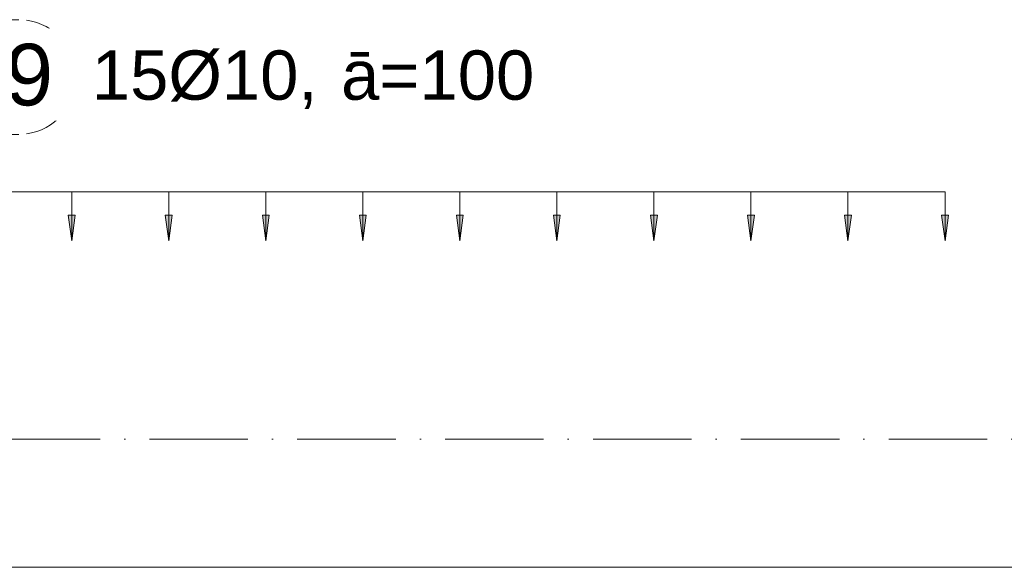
# Model space of a CAD drawing. Header units: millimetres. Extents: x 4307 to 42792, y 1610 to 10025.
# Tile 232 of 256: x 35820 to 36820, y 5870 to 6426. Entities that reach past the tile are written whole.
import ezdxf

# ---------------------------------------------------------------- set-up
doc = ezdxf.new("R2010")
doc.units = ezdxf.units.MM
doc.linetypes.add('Čerchovaná', pattern=[150, 100, -25, 0, -25])
for name, color, linetype, lineweight in [('A-ANNO-DIMS', 211, 'Continuous', 5), ('A-ANNO-DIMS-25', 211, 'Continuous', 5), ('A-FLOR-LEVL', 51, 'Continuous', 5), ('S-BEAM', 12, 'Continuous', 9), ('S-RBAR-IDEN', 171, 'Continuous', 5)]:
    doc.layers.add(name, color=color, linetype=linetype, lineweight=lineweight)
doc.styles.add('Arial', font='arial.ttf', dxfattribs={"height": 50})
doc.styles.add('Arial_1', font='arial.ttf', dxfattribs={"height": 62.5})
doc.dimstyles.new('Výztuž_kusy__řezy__5', dxfattribs={"dimscale": 304.8, "dimtxt": 0.18, "dimasz": 0, "dimexe": 0, "dimexo": 0.0625, "dimgap": 0.082021, "dimtad": 1, "dimdec": 0, "dimzin": 0, "dimdsep": 46, "dimtxsty": 'Arial_1', "dimblk1": 'NONE', "dimblk2": 'NONE', "dimsah": 1, "dimcen": 0.09, "dimazin": 0, "dimtfac": 1, "dimtdec": 4, "dimtix": 1, "dimtmove": 0, "dimatfit": 3, "dimfxl": 0.164042, "dimfxlon": 1, "dimtvp": 1, "dimtfill": 1, "dimtolj": 1, "dimtzin": 0, "dimarcsym": 2})

# ---------------------------------------------------------------- blocks, each defined once
blk = doc.blocks.new('DIMBLOCK944-V3')
at = {"layer": 'A-ANNO-DIMS-25'}
for points in [[(35774.59, 6201.18), (35778.05, 6227.47), (35771.13, 6227.47)], [(35873.11, 6201.18), (35876.57, 6227.47), (35869.65, 6227.47)]]:
    blk.add_hatch(color=256, dxfattribs=at).paths.add_polyline_path(points)
for p, q in [((35774.59, 6251.18), (35873.11, 6251.18)), ((35774.59, 6251.18), (35774.59, 6251.18)), ((35774.59, 6251.18), (35774.59, 6201.18)), ((35873.11, 6251.18), (35873.11, 6251.18)), ((35873.11, 6251.18), (35873.11, 6201.18)), ((35778.05, 6227.47), (35771.13, 6227.47)), ((35771.13, 6227.47), (35774.59, 6201.18)), ((35774.59, 6201.18), (35778.05, 6227.47)), ((35876.57, 6227.47), (35869.65, 6227.47)), ((35869.65, 6227.47), (35873.11, 6201.18)), ((35873.11, 6201.18), (35876.57, 6227.47))]:
    blk.add_line(p, q, dxfattribs=at)
blk = doc.blocks.new('_None')
blk = doc.blocks.new('DIMBLOCK945-V3')
at = {"layer": 'A-ANNO-DIMS-25'}
for points in [[(35873.11, 6201.18), (35876.57, 6227.47), (35869.65, 6227.47)], [(35971.62, 6201.18), (35975.09, 6227.47), (35968.16, 6227.47)]]:
    blk.add_hatch(color=256, dxfattribs=at).paths.add_polyline_path(points)
for p, q in [((35873.11, 6251.18), (35971.62, 6251.18)), ((35873.11, 6251.18), (35873.11, 6251.18)), ((35873.11, 6251.18), (35873.11, 6201.18)), ((35971.62, 6251.18), (35971.62, 6251.18)), ((35971.62, 6251.18), (35971.62, 6201.18)), ((35876.57, 6227.47), (35869.65, 6227.47)), ((35869.65, 6227.47), (35873.11, 6201.18)), ((35873.11, 6201.18), (35876.57, 6227.47)), ((35975.09, 6227.47), (35968.16, 6227.47)), ((35968.16, 6227.47), (35971.62, 6201.18)), ((35971.62, 6201.18), (35975.09, 6227.47))]:
    blk.add_line(p, q, dxfattribs=at)
blk = doc.blocks.new('DIMBLOCK946-V3')
at = {"layer": 'A-ANNO-DIMS-25'}
for points in [[(35971.62, 6201.18), (35975.09, 6227.47), (35968.16, 6227.47)], [(36070.14, 6201.18), (36073.6, 6227.47), (36066.68, 6227.47)]]:
    blk.add_hatch(color=256, dxfattribs=at).paths.add_polyline_path(points)
for p, q in [((35971.62, 6251.18), (36070.14, 6251.18)), ((35971.62, 6251.18), (35971.62, 6251.18)), ((35971.62, 6251.18), (35971.62, 6201.18)), ((36070.14, 6251.18), (36070.14, 6251.18)), ((36070.14, 6251.18), (36070.14, 6201.18)), ((35975.09, 6227.47), (35968.16, 6227.47)), ((35968.16, 6227.47), (35971.62, 6201.18)), ((35971.62, 6201.18), (35975.09, 6227.47)), ((36073.6, 6227.47), (36066.68, 6227.47)), ((36066.68, 6227.47), (36070.14, 6201.18)), ((36070.14, 6201.18), (36073.6, 6227.47))]:
    blk.add_line(p, q, dxfattribs=at)
blk = doc.blocks.new('DIMBLOCK947-V3')
at = {"layer": 'A-ANNO-DIMS-25'}
for points in [[(36070.14, 6201.18), (36073.6, 6227.47), (36066.68, 6227.47)], [(36168.66, 6201.18), (36172.12, 6227.47), (36165.2, 6227.47)]]:
    blk.add_hatch(color=256, dxfattribs=at).paths.add_polyline_path(points)
for p, q in [((36070.14, 6251.18), (36168.66, 6251.18)), ((36070.14, 6251.18), (36070.14, 6251.18)), ((36070.14, 6251.18), (36070.14, 6201.18)), ((36168.66, 6251.18), (36168.66, 6251.18)), ((36168.66, 6251.18), (36168.66, 6201.18)), ((36073.6, 6227.47), (36066.68, 6227.47)), ((36066.68, 6227.47), (36070.14, 6201.18)), ((36070.14, 6201.18), (36073.6, 6227.47)), ((36172.12, 6227.47), (36165.2, 6227.47)), ((36165.2, 6227.47), (36168.66, 6201.18)), ((36168.66, 6201.18), (36172.12, 6227.47))]:
    blk.add_line(p, q, dxfattribs=at)
blk = doc.blocks.new('DIMBLOCK948-V3')
at = {"layer": 'A-ANNO-DIMS-25'}
for points in [[(36168.66, 6201.18), (36172.12, 6227.47), (36165.2, 6227.47)], [(36267.18, 6201.18), (36270.64, 6227.47), (36263.72, 6227.47)]]:
    blk.add_hatch(color=256, dxfattribs=at).paths.add_polyline_path(points)
for p, q in [((36168.66, 6251.18), (36267.18, 6251.18)), ((36168.66, 6251.18), (36168.66, 6251.18)), ((36168.66, 6251.18), (36168.66, 6201.18)), ((36267.18, 6251.18), (36267.18, 6251.18)), ((36267.18, 6251.18), (36267.18, 6201.18)), ((36172.12, 6227.47), (36165.2, 6227.47)), ((36165.2, 6227.47), (36168.66, 6201.18)), ((36168.66, 6201.18), (36172.12, 6227.47)), ((36270.64, 6227.47), (36263.72, 6227.47)), ((36263.72, 6227.47), (36267.18, 6201.18)), ((36267.18, 6201.18), (36270.64, 6227.47))]:
    blk.add_line(p, q, dxfattribs=at)
blk = doc.blocks.new('DIMBLOCK949-V3')
at = {"layer": 'A-ANNO-DIMS-25'}
for points in [[(36267.18, 6201.18), (36270.64, 6227.47), (36263.72, 6227.47)], [(36365.7, 6201.18), (36369.16, 6227.47), (36362.24, 6227.47)]]:
    blk.add_hatch(color=256, dxfattribs=at).paths.add_polyline_path(points)
for p, q in [((36267.18, 6251.18), (36365.7, 6251.18)), ((36267.18, 6251.18), (36267.18, 6251.18)), ((36267.18, 6251.18), (36267.18, 6201.18)), ((36365.7, 6251.18), (36365.7, 6251.18)), ((36365.7, 6251.18), (36365.7, 6201.18)), ((36270.64, 6227.47), (36263.72, 6227.47)), ((36263.72, 6227.47), (36267.18, 6201.18)), ((36267.18, 6201.18), (36270.64, 6227.47)), ((36369.16, 6227.47), (36362.24, 6227.47)), ((36362.24, 6227.47), (36365.7, 6201.18)), ((36365.7, 6201.18), (36369.16, 6227.47))]:
    blk.add_line(p, q, dxfattribs=at)
blk = doc.blocks.new('DIMBLOCK950-V3')
at = {"layer": 'A-ANNO-DIMS-25'}
for points in [[(36365.7, 6201.18), (36369.16, 6227.47), (36362.24, 6227.47)], [(36464.21, 6201.18), (36467.68, 6227.47), (36460.75, 6227.47)]]:
    blk.add_hatch(color=256, dxfattribs=at).paths.add_polyline_path(points)
for p, q in [((36365.7, 6251.18), (36464.21, 6251.18)), ((36365.7, 6251.18), (36365.7, 6251.18)), ((36365.7, 6251.18), (36365.7, 6201.18)), ((36464.21, 6251.18), (36464.21, 6251.18)), ((36464.21, 6251.18), (36464.21, 6201.18)), ((36369.16, 6227.47), (36362.24, 6227.47)), ((36362.24, 6227.47), (36365.7, 6201.18)), ((36365.7, 6201.18), (36369.16, 6227.47)), ((36467.68, 6227.47), (36460.75, 6227.47)), ((36460.75, 6227.47), (36464.21, 6201.18)), ((36464.21, 6201.18), (36467.68, 6227.47))]:
    blk.add_line(p, q, dxfattribs=at)
blk = doc.blocks.new('DIMBLOCK951-V3')
at = {"layer": 'A-ANNO-DIMS-25'}
for points in [[(36464.21, 6201.18), (36467.68, 6227.47), (36460.75, 6227.47)], [(36562.73, 6201.18), (36566.19, 6227.47), (36559.27, 6227.47)]]:
    blk.add_hatch(color=256, dxfattribs=at).paths.add_polyline_path(points)
for p, q in [((36464.21, 6251.18), (36562.73, 6251.18)), ((36464.21, 6251.18), (36464.21, 6251.18)), ((36464.21, 6251.18), (36464.21, 6201.18)), ((36562.73, 6251.18), (36562.73, 6251.18)), ((36562.73, 6251.18), (36562.73, 6201.18)), ((36467.68, 6227.47), (36460.75, 6227.47)), ((36460.75, 6227.47), (36464.21, 6201.18)), ((36464.21, 6201.18), (36467.68, 6227.47)), ((36566.19, 6227.47), (36559.27, 6227.47)), ((36559.27, 6227.47), (36562.73, 6201.18)), ((36562.73, 6201.18), (36566.19, 6227.47))]:
    blk.add_line(p, q, dxfattribs=at)
blk = doc.blocks.new('DIMBLOCK952-V3')
at = {"layer": 'A-ANNO-DIMS-25'}
for points in [[(36562.73, 6201.18), (36566.19, 6227.47), (36559.27, 6227.47)], [(36661.25, 6201.18), (36664.71, 6227.47), (36657.79, 6227.47)]]:
    blk.add_hatch(color=256, dxfattribs=at).paths.add_polyline_path(points)
for p, q in [((36562.73, 6251.18), (36661.25, 6251.18)), ((36562.73, 6251.18), (36562.73, 6251.18)), ((36562.73, 6251.18), (36562.73, 6201.18)), ((36661.25, 6251.18), (36661.25, 6251.18)), ((36661.25, 6251.18), (36661.25, 6201.18)), ((36566.19, 6227.47), (36559.27, 6227.47)), ((36559.27, 6227.47), (36562.73, 6201.18)), ((36562.73, 6201.18), (36566.19, 6227.47)), ((36664.71, 6227.47), (36657.79, 6227.47)), ((36657.79, 6227.47), (36661.25, 6201.18)), ((36661.25, 6201.18), (36664.71, 6227.47))]:
    blk.add_line(p, q, dxfattribs=at)
blk = doc.blocks.new('DIMBLOCK953-V3')
at = {"layer": 'A-ANNO-DIMS-25'}
for points in [[(36661.25, 6201.18), (36664.71, 6227.47), (36657.79, 6227.47)], [(36759.77, 6201.18), (36763.23, 6227.47), (36756.31, 6227.47)]]:
    blk.add_hatch(color=256, dxfattribs=at).paths.add_polyline_path(points)
for p, q in [((36661.25, 6251.18), (36759.77, 6251.18)), ((36661.25, 6251.18), (36661.25, 6251.18)), ((36661.25, 6251.18), (36661.25, 6201.18)), ((36759.77, 6251.18), (36759.77, 6251.18)), ((36759.77, 6251.18), (36759.77, 6201.18)), ((36664.71, 6227.47), (36657.79, 6227.47)), ((36657.79, 6227.47), (36661.25, 6201.18)), ((36661.25, 6201.18), (36664.71, 6227.47)), ((36763.23, 6227.47), (36756.31, 6227.47)), ((36756.31, 6227.47), (36759.77, 6201.18)), ((36759.77, 6201.18), (36763.23, 6227.47))]:
    blk.add_line(p, q, dxfattribs=at)
blk = doc.blocks.new('DIMBLOCK954-V3')
at = {"layer": 'A-ANNO-DIMS-25'}
for points in [[(35380.52, 6201.18), (35383.98, 6227.47), (35377.05, 6227.47)], [(35479.03, 6201.18), (35482.5, 6227.47), (35475.57, 6227.47)], [(35577.55, 6201.18), (35581.01, 6227.47), (35574.09, 6227.47)], [(35676.07, 6201.18), (35679.53, 6227.47), (35672.61, 6227.47)], [(35774.59, 6201.18), (35778.05, 6227.47), (35771.13, 6227.47)], [(35873.11, 6201.18), (35876.57, 6227.47), (35869.65, 6227.47)], [(35971.62, 6201.18), (35975.09, 6227.47), (35968.16, 6227.47)], [(36070.14, 6201.18), (36073.6, 6227.47), (36066.68, 6227.47)], [(36168.66, 6201.18), (36172.12, 6227.47), (36165.2, 6227.47)], [(36267.18, 6201.18), (36270.64, 6227.47), (36263.72, 6227.47)], [(36365.7, 6201.18), (36369.16, 6227.47), (36362.24, 6227.47)], [(36464.21, 6201.18), (36467.68, 6227.47), (36460.75, 6227.47)], [(36562.73, 6201.18), (36566.19, 6227.47), (36559.27, 6227.47)], [(36661.25, 6201.18), (36664.71, 6227.47), (36657.79, 6227.47)], [(36759.77, 6201.18), (36763.23, 6227.47), (36756.31, 6227.47)]]:
    blk.add_hatch(color=256, dxfattribs=at).paths.add_polyline_path(points)
for p, q in [((35380.52, 6251.18), (36759.77, 6251.18)), ((35380.52, 6251.18), (35479.03, 6251.18)), ((35380.52, 6251.18), (35380.52, 6251.18)), ((35380.52, 6251.18), (35380.52, 6201.18)), ((35479.03, 6251.18), (35577.55, 6251.18)), ((35479.03, 6251.18), (35479.03, 6251.18)), ((35479.03, 6251.18), (35479.03, 6201.18)), ((35577.55, 6251.18), (35676.07, 6251.18)), ((35577.55, 6251.18), (35577.55, 6251.18)), ((35577.55, 6251.18), (35577.55, 6201.18)), ((35676.07, 6251.18), (35774.59, 6251.18)), ((35676.07, 6251.18), (35676.07, 6251.18)), ((35676.07, 6251.18), (35676.07, 6201.18)), ((35774.59, 6251.18), (35873.11, 6251.18)), ((35774.59, 6251.18), (35774.59, 6251.18)), ((35774.59, 6251.18), (35774.59, 6201.18)), ((35873.11, 6251.18), (35971.62, 6251.18)), ((35873.11, 6251.18), (35873.11, 6251.18)), ((35873.11, 6251.18), (35873.11, 6201.18)), ((35971.62, 6251.18), (36070.14, 6251.18)), ((35971.62, 6251.18), (35971.62, 6251.18)), ((35971.62, 6251.18), (35971.62, 6201.18)), ((36070.14, 6251.18), (36168.66, 6251.18)), ((36070.14, 6251.18), (36070.14, 6251.18)), ((36070.14, 6251.18), (36070.14, 6201.18)), ((36168.66, 6251.18), (36267.18, 6251.18)), ((36168.66, 6251.18), (36168.66, 6251.18)), ((36168.66, 6251.18), (36168.66, 6201.18)), ((36267.18, 6251.18), (36365.7, 6251.18)), ((36267.18, 6251.18), (36267.18, 6251.18)), ((36267.18, 6251.18), (36267.18, 6201.18)), ((36365.7, 6251.18), (36464.21, 6251.18)), ((36365.7, 6251.18), (36365.7, 6251.18)), ((36365.7, 6251.18), (36365.7, 6201.18)), ((36464.21, 6251.18), (36562.73, 6251.18)), ((36464.21, 6251.18), (36464.21, 6251.18)), ((36464.21, 6251.18), (36464.21, 6201.18)), ((36562.73, 6251.18), (36661.25, 6251.18)), ((36562.73, 6251.18), (36562.73, 6251.18)), ((36562.73, 6251.18), (36562.73, 6201.18)), ((36661.25, 6251.18), (36759.77, 6251.18)), ((36661.25, 6251.18), (36661.25, 6251.18)), ((36661.25, 6251.18), (36661.25, 6201.18)), ((36759.77, 6251.18), (36759.77, 6251.18)), ((36759.77, 6251.18), (36759.77, 6201.18)), ((35383.98, 6227.47), (35377.05, 6227.47)), ((35377.05, 6227.47), (35380.52, 6201.18)), ((35380.52, 6201.18), (35383.98, 6227.47)), ((35482.5, 6227.47), (35475.57, 6227.47)), ((35475.57, 6227.47), (35479.03, 6201.18)), ((35479.03, 6201.18), (35482.5, 6227.47)), ((35581.01, 6227.47), (35574.09, 6227.47)), ((35574.09, 6227.47), (35577.55, 6201.18)), ((35577.55, 6201.18), (35581.01, 6227.47)), ((35679.53, 6227.47), (35672.61, 6227.47)), ((35672.61, 6227.47), (35676.07, 6201.18)), ((35676.07, 6201.18), (35679.53, 6227.47)), ((35778.05, 6227.47), (35771.13, 6227.47)), ((35771.13, 6227.47), (35774.59, 6201.18)), ((35774.59, 6201.18), (35778.05, 6227.47)), ((35876.57, 6227.47), (35869.65, 6227.47)), ((35869.65, 6227.47), (35873.11, 6201.18)), ((35873.11, 6201.18), (35876.57, 6227.47)), ((35975.09, 6227.47), (35968.16, 6227.47)), ((35968.16, 6227.47), (35971.62, 6201.18)), ((35971.62, 6201.18), (35975.09, 6227.47)), ((36073.6, 6227.47), (36066.68, 6227.47)), ((36066.68, 6227.47), (36070.14, 6201.18)), ((36070.14, 6201.18), (36073.6, 6227.47)), ((36172.12, 6227.47), (36165.2, 6227.47)), ((36165.2, 6227.47), (36168.66, 6201.18)), ((36168.66, 6201.18), (36172.12, 6227.47)), ((36270.64, 6227.47), (36263.72, 6227.47)), ((36263.72, 6227.47), (36267.18, 6201.18)), ((36267.18, 6201.18), (36270.64, 6227.47)), ((36369.16, 6227.47), (36362.24, 6227.47)), ((36362.24, 6227.47), (36365.7, 6201.18)), ((36365.7, 6201.18), (36369.16, 6227.47)), ((36467.68, 6227.47), (36460.75, 6227.47)), ((36460.75, 6227.47), (36464.21, 6201.18)), ((36464.21, 6201.18), (36467.68, 6227.47)), ((36566.19, 6227.47), (36559.27, 6227.47)), ((36559.27, 6227.47), (36562.73, 6201.18)), ((36562.73, 6201.18), (36566.19, 6227.47)), ((36664.71, 6227.47), (36657.79, 6227.47)), ((36657.79, 6227.47), (36661.25, 6201.18)), ((36661.25, 6201.18), (36664.71, 6227.47)), ((36763.23, 6227.47), (36756.31, 6227.47)), ((36756.31, 6227.47), (36759.77, 6201.18)), ((36759.77, 6201.18), (36763.23, 6227.47))]:
    blk.add_line(p, q, dxfattribs=at)
blk = doc.blocks.new('Popisek výztuže__BEZ NATOČENÍ_ - _Typ_ množství_PRAVÝ _řezy_-573725-V3')
at = {"layer": 'S-RBAR-IDEN'}
for p, q in [((6547.63, 9782.6), (6437.94, 9782.6)), ((6437.94, 9666.17), (6547.63, 9666.17))]:
    blk.add_line(p, q, dxfattribs=at)
for centre, start, end in [((6437.94, 9724.38), 90, 270), ((6547.63, 9724.38), 277.64339, 82.35661)]:
    blk.add_arc(centre, 58.22, start, end, dxfattribs=at)

msp = doc.modelspace()

# ---------------------------------------------------------------- linework, layer by layer
at = {"layer": 'A-FLOR-LEVL', "linetype": 'Čerchovaná'}
msp.add_line((29948.07, 6000), (42662.7, 6000), dxfattribs=at)
at = {"layer": 'S-BEAM'}
msp.add_line((35087.38, 5870), (40977.38, 5870), dxfattribs=at)
msp.add_line((35087.38, 5870), (40977.38, 5870), dxfattribs=at)

# ---------------------------------------------------------------- block references
at = {"layer": 'S-RBAR-IDEN'}
msp.add_blockref('Popisek výztuže__BEZ NATOČENÍ_ - _Typ_ množství_PRAVÝ _řezy_-573725-V3', (29271.73, -3356.84), dxfattribs=at)

# ---------------------------------------------------------------- texts
at = {"layer": 'S-RBAR-IDEN', "char_height": 50, "attachment_point": 1, "style": 'Arial', "bg_fill": 3, "box_fill_scale": 1.25, "bg_fill_color": 256, "bg_fill_true_color": 13158600, "bg_fill_transparency": 0}
for s, insert, width in [('15Ø10, ', (35893.58, 6394.54), 306.6455), ('ā=100', (36146.59, 6394.54), 242.5105)]:
    msp.add_mtext(s, dxfattribs=dict(at, insert=insert, width=width))

# ---------------------------------------------------------------- dimensions: what is measured, and where the dimension line sits
at = {"layer": 'A-ANNO-DIMS'}
for base, p1, p2, text, override, picture, middle in [((36759.77, 6251.18), (35380.52, 6201.18), (36759.77, 6201.18), '99 1379', {"dimpost": '<>', "dimblk1": 'None', "dimblk2": 'None', "dimsah": 1, "dimfxl": 1379.25339}, 'DIMBLOCK954-V3', (36070.14, 6308.12)), ((35873.11, 6251.18), (35774.59, 6201.18), (35873.11, 6201.18), ' ', {"dimpost": '<>', "dimfxl": 98.518099}, 'DIMBLOCK944-V3', (35823.85, 6251.18)), ((35971.62, 6251.18), (35873.11, 6201.18), (35971.62, 6201.18), ' ', {"dimpost": '<>', "dimfxl": 98.518099}, 'DIMBLOCK945-V3', (35922.37, 6251.18)), ((36070.14, 6251.18), (35971.62, 6201.18), (36070.14, 6201.18), ' ', {"dimpost": '<>', "dimfxl": 98.518099}, 'DIMBLOCK946-V3', (36020.88, 6251.18)), ((36168.66, 6251.18), (36070.14, 6201.18), (36168.66, 6201.18), ' ', {"dimpost": '<>', "dimfxl": 98.518099}, 'DIMBLOCK947-V3', (36119.4, 6251.18)), ((36267.18, 6251.18), (36168.66, 6201.18), (36267.18, 6201.18), ' ', {"dimpost": '<>', "dimfxl": 98.518099}, 'DIMBLOCK948-V3', (36217.92, 6251.18)), ((36365.7, 6251.18), (36267.18, 6201.18), (36365.7, 6201.18), ' ', {"dimpost": '<>', "dimfxl": 98.518099}, 'DIMBLOCK949-V3', (36316.44, 6251.18)), ((36464.21, 6251.18), (36365.7, 6201.18), (36464.21, 6201.18), ' ', {"dimpost": '<>', "dimfxl": 98.518099}, 'DIMBLOCK950-V3', (36414.96, 6251.18)), ((36562.73, 6251.18), (36464.21, 6201.18), (36562.73, 6201.18), ' ', {"dimpost": '<>', "dimfxl": 98.518099}, 'DIMBLOCK951-V3', (36513.47, 6251.18)), ((36661.25, 6251.18), (36562.73, 6201.18), (36661.25, 6201.18), ' ', {"dimpost": '<>', "dimfxl": 98.518099}, 'DIMBLOCK952-V3', (36611.99, 6251.18)), ((36759.77, 6251.18), (36661.25, 6201.18), (36759.77, 6201.18), ' ', {"dimpost": '<>', "dimfxl": 98.518099}, 'DIMBLOCK953-V3', (36710.51, 6251.18))]:
    dim = msp.add_linear_dim(base=base, p1=p1, p2=p2, text=text, dimstyle='Výztuž_kusy__řezy__5', override=override, dxfattribs=at)
    dim.commit()
    dim.dimension.update_dxf_attribs({"geometry": picture, "text_midpoint": middle})

# ---------------------------------------------------------------- next in the draw order: texts
at = {"layer": 'S-RBAR-IDEN', "insert": (35679.59, 6401.29), "char_height": 62.5, "width": 210.443, "attachment_point": 1, "style": 'Arial_1', "bg_fill": 3, "box_fill_scale": 1.25, "bg_fill_color": 256, "bg_fill_true_color": 13158600, "bg_fill_transparency": 0}
msp.add_mtext('1-39', dxfattribs=at)

doc.saveas('drawing.dxf')
